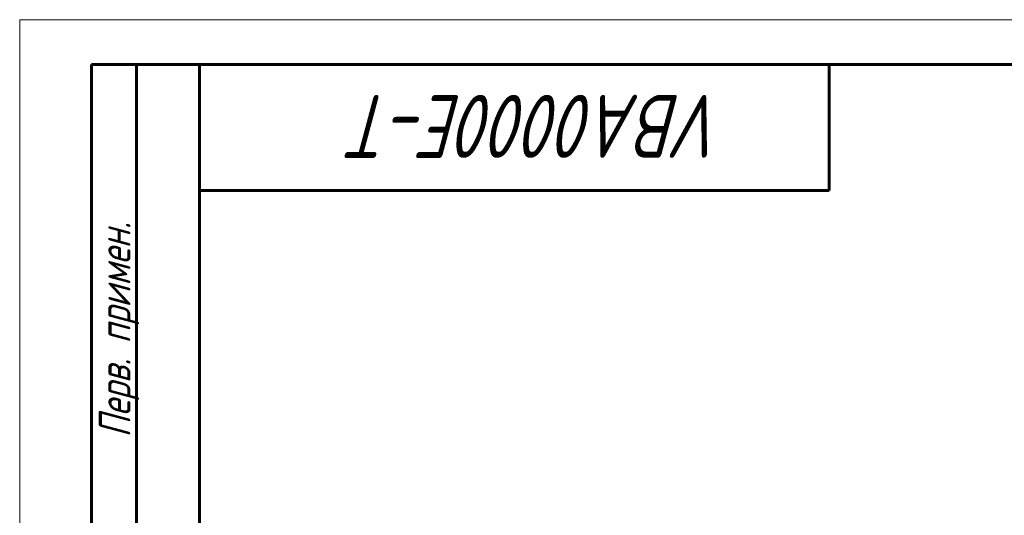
# Model space of a CAD drawing. Header units: millimetres. Extents: x 0 to 210, y 0 to 297.
# Tile 15 of 29: x 0 to 109, y 242 to 297. Entities that reach past the tile are written whole.
import ezdxf

# ---------------------------------------------------------------- set-up
doc = ezdxf.new("R2010")
doc.units = ezdxf.units.MM
doc.linetypes.add('K5LT_BASIC', pattern=[0])
doc.linetypes.add('K5LT_THIN', pattern=[0])
doc.styles.add('KTEXTSTYLE', font='txt', dxfattribs={"width": 0.96, "height": 5})

# ---------------------------------------------------------------- blocks, each defined once
blk = doc.blocks.new('U126')
at = {"color": 7, "linetype": 'K5LT_THIN', "lineweight": 18, "true_color": 0xffffff}
for p, q in [((0, 0), (0, 297)), ((0, 297), (210, 297))]:
    blk.add_line(p, q, dxfattribs=at)
at = {"color": 143, "linetype": 'K5LT_BASIC', "lineweight": 60, "true_color": 0x33acca}
for p, q in [((8, 172), (8, 292)), ((20, 292), (8, 292)), ((13, 172), (13, 292)), ((20, 5), (20, 292)), ((20, 292), (205, 292)), ((90, 292), (90, 278)), ((90, 278), (20, 278))]:
    blk.add_line(p, q, dxfattribs=at)
at = {"color": 7, "attachment_point": 1, "style": 'KTEXTSTYLE'}
for s, insert, char_height, rotation in [('\\fArial|b0|c204|p34;\\H5.0;\\W1.000;\\Q15;\\fGOST Type AU|b0|i0|c204|p34;\\Q15;\\W0.960;\\H7.00;VBA0000E-T', (78.59, 281.64), 7, 180), ('\\fArial|b0|c204|p34;\\H5.0;\\W1.000;\\Q15;\\fGOST Type AU|b0|i0|c204|p34;\\Q15;\\W0.960;\\H3.50;Перв. примен.', (8.82, 250.52), 3.5, 90)]:
    blk.add_mtext(s, dxfattribs=dict(at, insert=insert, char_height=char_height, rotation=rotation))

msp = doc.modelspace()

# ---------------------------------------------------------------- block references
msp.add_blockref('U126', (0, 0))

doc.saveas('drawing.dxf')
